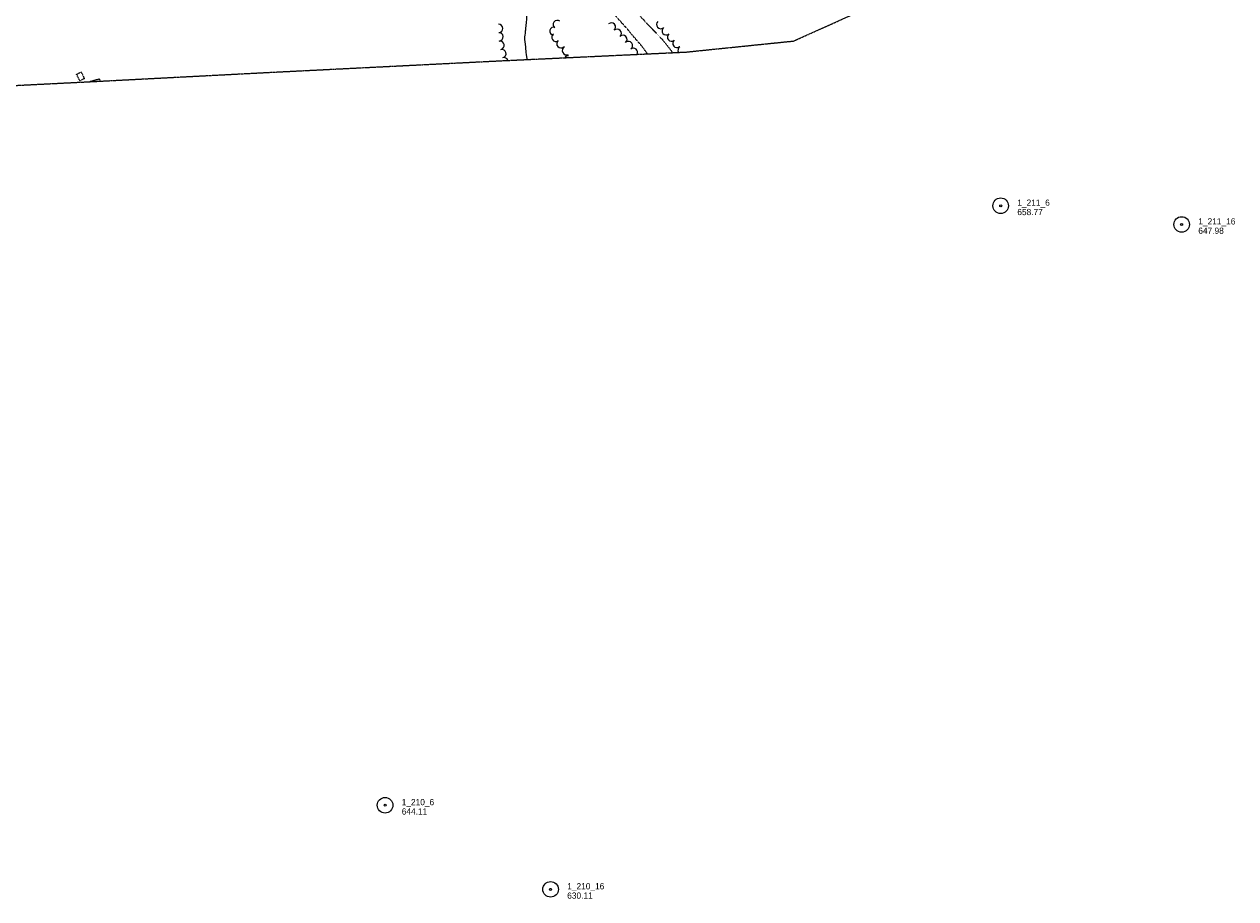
# Model space of a CAD drawing. Extents: x 863487 to 870045, y 569252 to 575761.
# Tile 33 of 66: x 866346 to 867511, y 571206 to 572048. Entities that reach past the tile are written whole.
import ezdxf

# ---------------------------------------------------------------- set-up
doc = ezdxf.new("R2010")
doc.units = 0
doc.header["$LTSCALE"] = 0.005
doc.header["$MEASUREMENT"] = 0
for name, pattern in [('DGN Style 3', [37.5, 25, -12.5]), ('DGN Style 5', [20, 10, -10]), ('DGN Style 6', [74.75, 25, -12.5, 6.25, -12.5, 6, -12.5])]:
    doc.linetypes.add(name, pattern=pattern)
for name, color, linetype, lineweight in [('E_DWY', 2, 'DGN Style 3', 15), ('E_LAND_Vegetation', 3, 'Continuous', 15), ('E_MAP_Limits', 3, 'DGN Style 3', 15), ('E_MAP_PassPoints', 40, 'Continuous', 15), ('E_PATH_Sidewalk', 2, 'DGN Style 5', 15), ('E_WTR', 4, 'DGN Style 6', 15)]:
    doc.layers.add(name, color=color, linetype=linetype, lineweight=lineweight)
doc.styles.add('Style-IGR_FONT_0', font='IGR_FONT_0.shx')

# ---------------------------------------------------------------- blocks, each defined once
blk = doc.blocks.new('PP')
at = {"layer": 'E_MAP_PassPoints', "color": 40, "linetype": 'Continuous', "lineweight": 0}
for radius in [7.5, 0.96]:
    blk.add_circle((0, 0), radius, dxfattribs=at)

msp = doc.modelspace()

# ---------------------------------------------------------------- linework, layer by layer
at = {"layer": 'E_DWY', "color": 51, "linetype": 'DGN Style 3', "flags": 128}
for points in [[(866945.3, 572019.5), (866944.1, 572021.2), (866940.4, 572026.2), (866938, 572029.1), (866934.6, 572033), (866930.3, 572038), (866927.1, 572042), (866916.4, 572054), (866908.7, 572062.7), (866901.4, 572071), (866895.2, 572078.4), (866890.1, 572084), (866884.4, 572090.9), (866882.9, 572092.9), (866881.2, 572094.7), (866879.3, 572096.9), (866877.7, 572098.8), (866875.7, 572101.1), (866873.8, 572103.5), (866871.8, 572105.9), (866870.2, 572107.8), (866868.1, 572110.2), (866866.5, 572112.2), (866864.2, 572115), (866862.2, 572117.5), (866860.2, 572119.8), (866858.8, 572121.7), (866857.3, 572123.5), (866856, 572125.1), (866854.7, 572126.7), (866853.5, 572128), (866852.9, 572128.7), (866851.8, 572129.7), (866850.2, 572131.5), (866847.2, 572134.6), (866845.4, 572136.7), (866843.1, 572139.4), (866840.7, 572142.1), (866838.3, 572145), (866835.9, 572147.9), (866833.9, 572150.5), (866832.1, 572152.7), (866830.1, 572155.3), (866828.6, 572157.3), (866826.7, 572159.6), (866825.1, 572161.7), (866823.4, 572163.8), (866821.7, 572166), (866820, 572168.1), (866818.6, 572170), (866817.1, 572172), (866815.6, 572174.1), (866813.9, 572176.2), (866812.8, 572177.6), (866811.6, 572179.1), (866810.9, 572180.1), (866809.6, 572181.6), (866807.7, 572185.1), (866806.4, 572187.7), (866805.3, 572190.1), (866803.7, 572193.2), (866802.1, 572195.7), (866798.3, 572201.4), (866796.5, 572203.8), (866794.7, 572206.5), (866792.9, 572209.1), (866791.5, 572211.4), (866790.3, 572213.4), (866789.1, 572215.6), (866787.7, 572218.3), (866786.5, 572220.6), (866782.4, 572228.6), (866777.8, 572237.5), (866773.2, 572245.5), (866772, 572248), (866770.7, 572250.7), (866769.7, 572252.6), (866768.9, 572254.3), (866768.1, 572255.9), (866767.5, 572257.6), (866766.9, 572259.3), (866766.4, 572260.6), (866766, 572261.8), (866765.6, 572262.9), (866765.2, 572264.1), (866764.8, 572265.6), (866764.4, 572266.8), (866764.2, 572267.6), (866763.9, 572268.4), (866763.5, 572269.3), (866763.1, 572270.1), (866762.6, 572270.8), (866762, 572271.7)], [(866867.3, 572147.5), (866866.6, 572147.2), (866863.4, 572146), (866862.6, 572144.8), (866862.7, 572142.9), (866864.1, 572140.6), (866865.7, 572138.6), (866867.7, 572136), (866870, 572133), (866871.9, 572130.5), (866873.7, 572128.2), (866876, 572125.3), (866878.6, 572122.1), (866880.9, 572119.2), (866884.5, 572114.8), (866886.3, 572112.4), (866886.7, 572112), (866887.3, 572111.3), (866888.9, 572109.5), (866890.7, 572107.4), (866892.3, 572105.7), (866894.1, 572103.8), (866895.7, 572102), (866897.7, 572099.7), (866899.7, 572097.4), (866901.4, 572095.5), (866903.4, 572093.3), (866905.5, 572090.9), (866907.7, 572088.7), (866909.4, 572086.7), (866911.5, 572084.4), (866913.1, 572082.5), (866914.5, 572080.9), (866916.6, 572078.9), (866918.5, 572076.9), (866919.9, 572075.3), (866925.9, 572068.5), (866931.8, 572062.8), (866936.6, 572057.6), (866941.1, 572052.7), (866945.6, 572047.7), (866950.6, 572042.6), (866953.9, 572039.2), (866957.7, 572035.3), (866960.8, 572031.8), (866963.8, 572028), (866967.2, 572023.6), (866969.3, 572020.6)]]:
    msp.add_lwpolyline(points, dxfattribs=at)
at = {"layer": 'E_LAND_Vegetation', "color": 93, "linetype": 'Continuous'}
for centre, radius, start, end in [((866802.2, 572043.9), 4, 271.4367, 91.4213), ((866858.6, 572047.6), 4.06, 52.7974, 232.7821), ((866910.6, 572045.2), 4.06, 311.1154, 131.1), ((866958, 572047.6), 3.99, 131.0256, 311.0102), ((866802.5, 572035.8), 4, 273.8063, 93.7909), ((866855.5, 572041.3), 4.06, 78.5163, 258.501), ((866857.2, 572035.4), 4.06, 124.2057, 304.1903), ((866916.2, 572039.2), 4.06, 314.5589, 134.5436), ((866921.6, 572033.3), 4.06, 311.6585, 131.6432), ((866963.3, 572041.6), 3.99, 129.9446, 309.9293), ((866968.4, 572035.6), 3.99, 130.976, 310.9606), ((866803.6, 572027.7), 4, 279.9876, 99.9723), ((866805.3, 572019.7), 4, 282.9017, 102.8864), ((866862.1, 572029.2), 4.06, 130.851, 310.8357), ((866867.4, 572022.4), 4.06, 115.6995, 295.6842), ((866927, 572027.4), 4.06, 307.3304, 127.3151), ((866931.7, 572020.9), 4.06, 332.7011, 124.7811), ((866973.6, 572029.5), 3.99, 129.6601, 309.6448), ((866978.6, 572023), 3.99, 124.2786, 212.9506), ((866807.3, 572011.9), 4, 18.4681, 106.3384), ((866869.2, 572013.6), 4.06, 86.8257, 149.4296)]:
    msp.add_arc(centre, radius, start, end, dxfattribs=at)
at = {"layer": 'E_MAP_Limits', "color": 73, "linetype": 'DGN Style 3', "flags": 128}
msp.add_lwpolyline([(866032.3, 571969.7), (866103.5, 571974.2), (866256.6, 571985), (866410.1, 571992.7), (866577.1, 572001.4), (866802.1, 572012.7), (866982.5, 572021.2), (867085.8, 572031.8), (867193.6, 572080.2)], dxfattribs=at)
at = {"layer": 'E_PATH_Sidewalk', "color": 51, "linetype": 'DGN Style 5', "flags": 128}
msp.add_lwpolyline([(866400.5, 572002), (866403.6, 571995.6), (866399.3, 571993.4), (866396.1, 571999.8)], close=True, dxfattribs=at)
msp.add_lwpolyline([(866419, 571993.2), (866418.4, 571995.2), (866409, 571992.6)], dxfattribs=at)
at = {"layer": 'E_WTR', "color": 161, "linetype": 'Continuous', "flags": 128}
for points in [[(866830.5, 572071.6), (866829.9, 572069.3), (866829.6, 572066.5), (866829.5, 572064.6), (866829.3, 572061.9), (866829.2, 572059.6), (866829.1, 572057.8), (866828.9, 572055.7), (866828.8, 572052.8), (866828.5, 572049.5), (866828.2, 572046.7), (866828, 572043.8), (866827.9, 572042)], [(866827.9, 572042), (866827.8, 572041.5), (866827.6, 572039.5), (866827.4, 572037.3), (866827.1, 572035.8), (866827.1, 572033.4), (866827.2, 572031.1), (866827.5, 572028.7), (866827.9, 572025.9), (866828, 572024), (866828.2, 572022.3), (866828.3, 572020.7), (866828.5, 572018.9), (866828.8, 572016.7), (866829.1, 572015.1), (866829.1, 572014)]]:
    msp.add_lwpolyline(points, dxfattribs=at)

# ---------------------------------------------------------------- block references
at = {"layer": 'E_MAP_PassPoints', "color": 40, "linetype": 'Continuous'}
for p in [(867285.1, 571873.2), (867285.1, 571873.2), (867459.2, 571855.2), (867459.2, 571855.2), (866692.9, 571296.2), (866692.9, 571296.2), (866852.1, 571215.2), (866852.1, 571215.2)]:
    msp.add_blockref('PP', p, dxfattribs=at)

# ---------------------------------------------------------------- texts
at = {"layer": 'E_MAP_PassPoints', "color": 40, "linetype": 'Continuous', "style": 'Style-IGR_FONT_0'}
for s, p in [('1_211_6', (867301.1, 571873.2)), ('1_211_6', (867301.1, 571873.2)), ('658.77', (867301.1, 571864.2)), ('658.77', (867301.1, 571864.2)), ('1_211_16', (867475.2, 571855.2)), ('1_211_16', (867475.2, 571855.2)), ('647.98', (867475.2, 571846.2)), ('647.98', (867475.2, 571846.2)), ('1_210_6', (866708.9, 571296.2)), ('1_210_6', (866708.9, 571296.2)), ('644.11', (866708.9, 571287.2)), ('644.11', (866708.9, 571287.2)), ('1_210_16', (866868.1, 571215.2)), ('1_210_16', (866868.1, 571215.2)), ('630.11', (866868.1, 571206.2)), ('630.11', (866868.1, 571206.2))]:
    msp.add_text(s, height=6, dxfattribs=at).set_placement(p)

doc.saveas('drawing.dxf')
